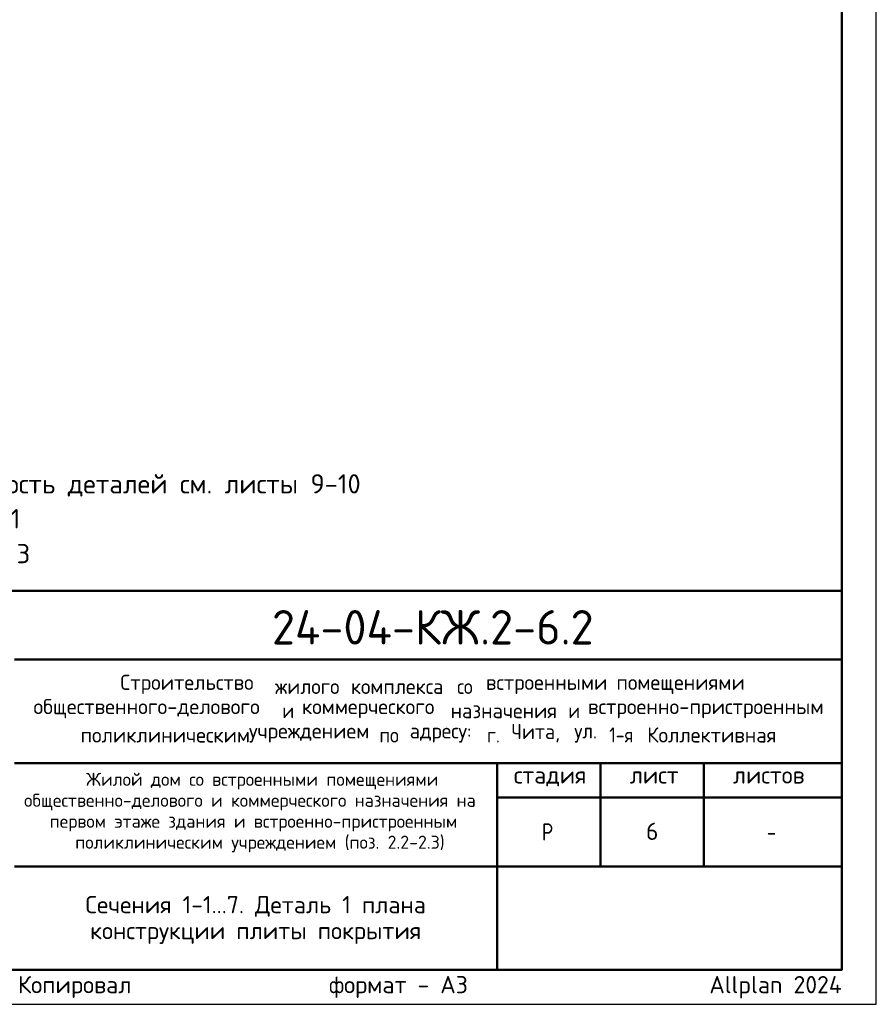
# Model space of a CAD drawing. Header units: millimetres. Extents: x 0 to 50400, y 0 to 35640.
# Tile 11 of 14: x 35493 to 50400, y 0 to 17142. Entities that reach past the tile are written whole.
import ezdxf

# ---------------------------------------------------------------- set-up
doc = ezdxf.new("R2010")
doc.units = ezdxf.units.MM
doc.layers.add('Standard', color=7, linetype='Continuous', lineweight=25)
doc.layers.add('Надписи', color=7, linetype='Continuous', lineweight=25)
doc.styles.add('ISOCPEUR', font='txt')

msp = doc.modelspace()

# ---------------------------------------------------------------- linework, layer by layer
at = {"layer": 'Standard', "color": 7, "linetype": 'Continuous', "lineweight": 50, "transparency": 33554687}
for p, q in [((27600, 7200), (49800, 7200)), ((35400, 6000), (49800, 6000)), ((35400, 4200), (49800, 4200)), ((43800, 2400), (43800, 4200)), ((45600, 2400), (45600, 4200)), ((47400, 2400), (47400, 4200)), ((43800, 3600), (49800, 3600)), ((35400, 2400), (49800, 2400)), ((43800, 600), (43800, 2400)), ((43800, 600), (43800, 2400))]:
    msp.add_line(p, q, dxfattribs=at)
at = {"layer": 'Standard', "color": 7, "linetype": 'Continuous', "lineweight": 25, "transparency": 33554687}
for p, q in [((49800, 600), (49800, 7200)), ((27600, 600), (49800, 600)), ((27600, 600), (49800, 600)), ((27600, 600), (49800, 600))]:
    msp.add_line(p, q, dxfattribs=at)
msp.add_lwpolyline([(0, 0), (50400, 0), (50400, 35640), (0, 35640), (0, 0)], close=True, dxfattribs=at)
at = {"layer": 'Standard', "color": 7, "linetype": 'Continuous', "lineweight": 50, "transparency": 33554687}
msp.add_lwpolyline([(2400, 35040), (49800, 35040), (49800, 600), (2400, 600), (2400, 35040)], close=True, dxfattribs=at)

# ---------------------------------------------------------------- texts
at = {"layer": 'Standard', "color": 7, "linetype": 'Continuous', "lineweight": 13, "transparency": 33554687, "insert": (27600, 9229), "char_height": 336, "width": 13832.28, "attachment_point": 1, "line_spacing_factor": 1.084337}
msp.add_mtext('\\A1;{\\fISOCPEUR|i0|b0;\\H335.999994;\\W1.000000;\\C7;1. Спецификацию элементов, Ведомость деталей см. листы 9-10}\\P{\\fISOCPEUR|i0|b0;\\H335.999994;\\W1.000000;\\C7;Ведомость расхода стали см. лист 1.1}\\P{\\fISOCPEUR|i0|b0;\\H335.999994;\\W1.000000;\\C7;2. Сечения замаркированы см. лист 3}\\P', dxfattribs=at)
at = {"layer": 'Standard', "color": 7, "linetype": 'Continuous', "lineweight": 50, "transparency": 33554687, "insert": (39882, 6262), "char_height": 600, "width": 6049.91, "attachment_point": 7, "style": 'ISOCPEUR'}
msp.add_mtext('\\W0.98;24-04-КЖ.2-6.2', dxfattribs=at)
at = {"layer": 'Standard', "color": 7, "linetype": 'Continuous', "lineweight": 25, "transparency": 33554687, "attachment_point": 7, "style": 'ISOCPEUR'}
for s, insert, char_height, width in [('\\W0.98;Строительство ', (37245, 5402), 264, 2820.83), ('\\W0.96;жилого ', (39937, 5402), 264, 1446.12), ('\\W0.97;комплекса ', (41257, 5402), 264, 1975.29), ('\\W0.90;со ', (43105, 5402), 264, 620.97), ('\\W0.98;встроенными ', (43607, 5402), 264, 2398.16), ('\\W0.98;помещениями', (45877, 5402), 264, 2292.21), ('\\W0.99;общественного-делового ', (35733, 4980), 264, 4457.19), ('\\W0.87;и ', (40063, 4980), 264, 457.48), ('\\W0.98;коммерческого ', (40406, 4980), 264, 2714.91), ('\\W0.97;назначения ', (42993, 4980), 264, 2173.24), ('\\W0.87;и ', (45039, 4980), 264, 457.46), ('\\W0.99;встроенно-пристроенным', (45382, 4980), 264, 4298.92), ('\\W0.95;Чита, ', (44049, 4557), 264, 1221.07), ('\\W0.86;1-я ', (45752, 4557), 264, 773.52), ('\\W0.98;Коллективная', (46412, 4557), 264, 2450.61), ('\\W0.98;поликлиническим ', (36552, 4557), 264, 3058.06), ('\\W0.98;учреждением ', (39482, 4557), 264, 2397.9), ('\\W0.91;по ', (41752, 4557), 264, 647.69), ('\\W0.96;адресу: ', (42280, 4557), 264, 1472.67), ('\\W0.89;г. ', (43627, 4557), 264, 539.49), ('\\W0.92;ул. ', (45145, 4557), 264, 728.23), ('\\W0.99;стадия    лист     листов', (44091, 3795), 300, 5247.11), ('\\W0.80;Р', (44580, 2850), 300, 359.84), ('\\W0.78;-', (48495, 2850), 300, 326.39)]:
    msp.add_mtext(s, dxfattribs=dict(at, insert=insert, char_height=char_height, width=width))
at = {"layer": 'Standard', "color": 7, "linetype": 'Continuous', "lineweight": 18, "transparency": 33554687, "char_height": 228, "attachment_point": 7, "style": 'ISOCPEUR'}
for s, insert, width in [('\\W0.99;Жилой дом со встроенными помещениями', (36647, 3741), 6015.25), ('\\W0.99;общественно-делового и коммерческого назначения на', (35570, 3376), 8168.16), ('\\W0.99;первом этаже здания и встроенно-пристроенным', (36015, 3011), 7279.77), ('\\W0.99;поликлиническим учреждением (поз. 2.2-2.3)', (36459, 2646), 6390.3)]:
    msp.add_mtext(s, dxfattribs=dict(at, insert=insert, width=width))
at = {"layer": 'Standard', "color": 7, "linetype": 'Continuous', "lineweight": 25, "transparency": 33554687, "insert": (39600, 1885), "char_height": 300, "width": 6050.25, "attachment_point": 2, "line_spacing_factor": 0.903614}
msp.add_mtext('\\A1;{\\fISOCPEUR|i0|b0;\\H300.000000;\\W1.000000;\\C7;Сечения 1-1...7. Деталь 1 плана}\\P{\\fISOCPEUR|i0|b0;\\H300.000000;\\W1.000000;\\C7;конструкции плиты покрытия}\\P', dxfattribs=at)
at = {"layer": 'Standard', "color": 8, "linetype": 'Continuous', "lineweight": 13, "transparency": 33554687, "insert": (49800, 297), "char_height": 300, "width": 14099.36, "attachment_point": 6, "style": 'ISOCPEUR'}
msp.add_mtext('\\A1;{\\fISOCPEUR|i0|b0;\\H300.000000;\\W1.000000;\\C8;Копировал                  формат - А3                      Allplan 2024}\\P', dxfattribs=at)
at = {"layer": 'Надписи', "color": 7, "linetype": 'Continuous', "lineweight": 13, "transparency": 33554687, "insert": (46500, 3012), "char_height": 300, "width": 326.67, "attachment_point": 5, "style": 'ISOCPEUR'}
msp.add_mtext('\\A1;{\\fISOCPEUR|i0|b0;\\H300.000000;\\W1.000000;\\C7;6}\\P', dxfattribs=at)

doc.saveas('drawing.dxf')
